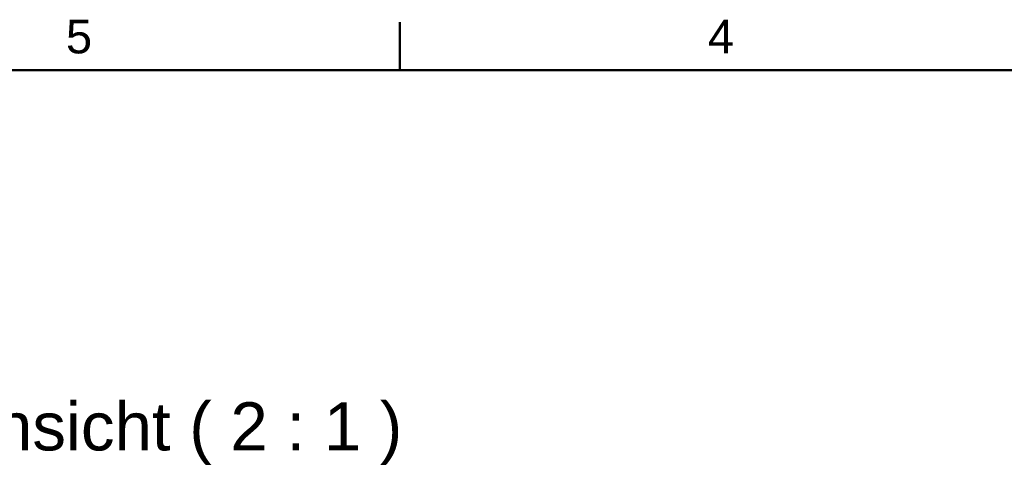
# Model space of a CAD drawing. Header units: inches. Extents: x 0.8 to 17.2, y 0.6 to 12.1.
# Tile 6 of 7: x 4.8 to 8.9, y 10.2 to 12. Entities that reach past the tile are written whole.
import ezdxf
from ezdxf.enums import TextEntityAlignment as Align

# ---------------------------------------------------------------- set-up
doc = ezdxf.new("R2010")
doc.units = ezdxf.units.IN
doc.header["$MEASUREMENT"] = 0
doc.layers.add('RAHMEN', color=7, linetype='Continuous', lineweight=50)
doc.layers.add('TEXT', color=7, linetype='Continuous', lineweight=18)
doc.styles.add('ISO_14', font='arial.ttf')
doc.styles.add('ISO_20', font='arial.ttf')

msp = doc.modelspace()

# ---------------------------------------------------------------- linework, layer by layer
at = {"layer": 'RAHMEN'}
for p, q in [((6.3832, 11.79724), (6.3832, 11.99409)), ((16.88189, 11.79724), (1.13386, 11.79724))]:
    msp.add_line(p, q, dxfattribs=at)

# ---------------------------------------------------------------- texts
at = {"layer": 'RAHMEN', "style": 'ISO_14'}
for s, p in [('5', (5.07087, 11.93504)), ('4', (7.69554, 11.93504))]:
    msp.add_text(s, height=0.1378, dxfattribs=at).set_placement(p, align=Align.MIDDLE_CENTER)
at = {"layer": 'TEXT', "style": 'ISO_20'}
msp.add_text('Vorderansicht ( 2 : 1 )', height=0.1968504, dxfattribs=at).set_placement((5.07087, 10.34055), align=Align.MIDDLE_CENTER)

doc.saveas('drawing.dxf')
